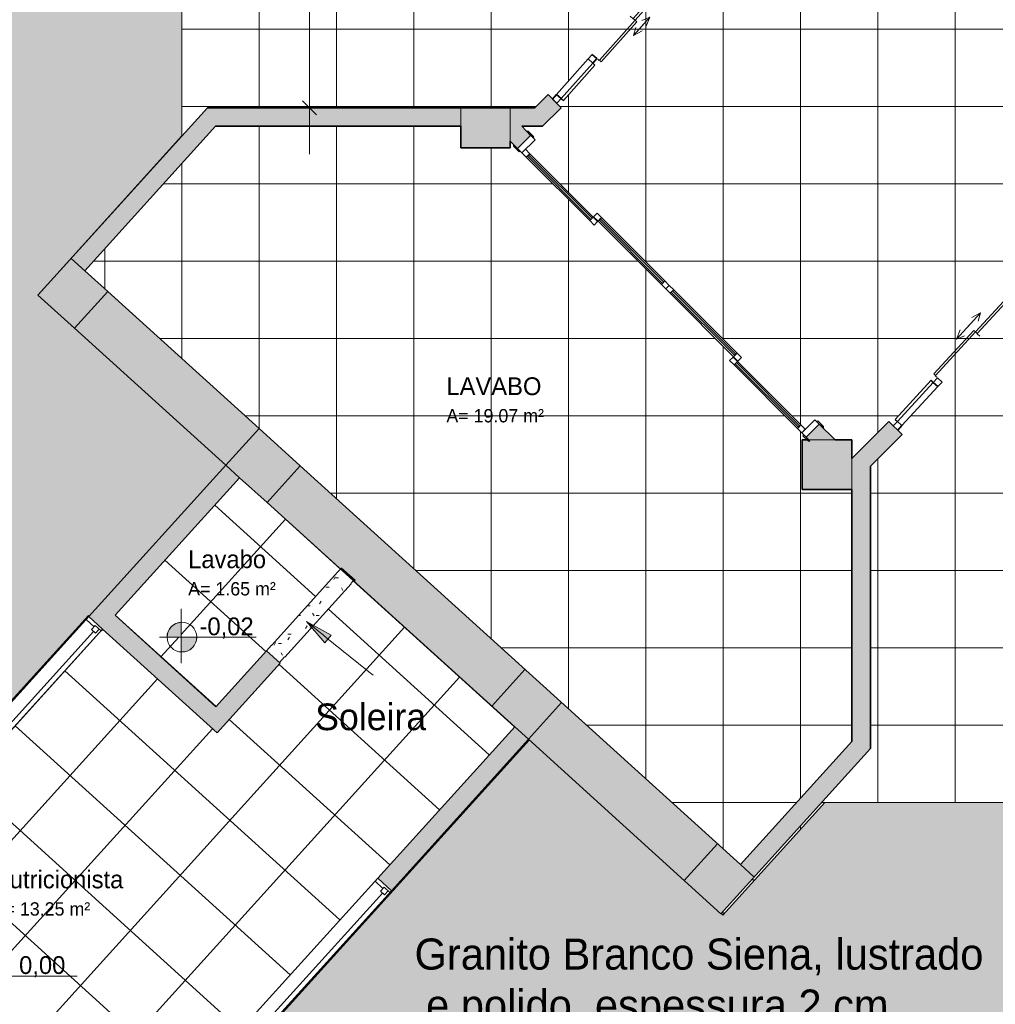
# Model space of a CAD drawing. Header units: metres. Extents: x -29 to 48, y -24 to 81.
# Tile 13 of 26: x -10.59 to -2.7, y -4.06 to 3.9. Entities that reach past the tile are written whole.
import ezdxf

# ---------------------------------------------------------------- set-up
doc = ezdxf.new("R2010")
doc.units = ezdxf.units.M
for name, color, linetype, lineweight in [('A-ANNO-DIMS', 211, 'Continuous', 9), ('A-ANNO-DIMS-75', 211, 'Continuous', 9), ('A-AREA-IDEN', 2, 'Continuous', 9), ('A-DETL', 90, 'Continuous', 18), ('A-DETL-GENF', 92, 'Continuous', 18), ('A-DETL-MBND', 5, 'Continuous', 18), ('A-DETL-THIN', 151, 'Continuous', 18), ('A-DOOR', 31, 'Continuous', 18), ('A-DOOR-FRAM', 31, 'Continuous', 25), ('A-DOOR-GLAZ', 31, 'Continuous', 25), ('A-FLOR', 192, 'Continuous', 18), ('A-FLOR-PATT', 8, 'Continuous', 18), ('A-GLAZ', 151, 'Continuous', 18), ('A-GLAZ-CURT', 52, 'Continuous', 18), ('A-GLAZ-CWMG', 51, 'Continuous', 18), ('A-WALL', 113, 'Continuous', 18), ('A-WALL-PATT', 111, 'Continuous', 35), ('G-ANNO-TEXT', 231, 'Continuous', 9)]:
    doc.layers.add(name, color=color, linetype=linetype, lineweight=lineweight)
doc.styles.add('Century Gothic', font='GOTHIC.TTF', dxfattribs={"height": 0.107783})
doc.styles.add('Century Gothic_1', font='GOTHIC.TTF', dxfattribs={"height": 0.143711})
doc.styles.add('Century Gothic_2', font='GOTHIC.TTF', dxfattribs={"height": 0.215567})
doc.styles.add('Century Gothic_3', font='GOTHIC.TTF', dxfattribs={"height": 0.251495})
doc.styles.add('Century Gothic_4', font='GOTHIC.TTF', dxfattribs={"height": 0.179639})
doc.styles.add('Century Gothic_B', font='txt', dxfattribs={"height": 0.143612})
doc.dimstyles.new('_Cotas_detalhamento_2_5_mm', dxfattribs={"dimscale": 0.3048, "dimtxt": 0.1875, "dimasz": 0.369094, "dimexe": 0.246063, "dimexo": 0.738189, "dimgap": 0.369094, "dimtad": 1, "dimdec": 0, "dimlfac": 100, "dimzin": 0, "dimdsep": 46, "dimtxsty": 'Century Gothic_4', "dimblk1": 'OBLIQUE', "dimblk2": 'OBLIQUE', "dimsah": 1, "dimcen": 0.09, "dimdle": 1.230315, "dimazin": 0, "dimtfac": 1, "dimtdec": 4, "dimtix": 1, "dimtmove": 0, "dimatfit": 3, "dimfxl": 1, "dimtvp": 1, "dimtolj": 1, "dimtzin": 0, "dimarcsym": 2})

# ---------------------------------------------------------------- blocks, each defined once
blk = doc.blocks.new('Porta envidraçada de correr quádrupla com revestimento - _PORTA 3-1562654-PAGINAÇÃO DE PISO _Compreende trechos 2 e 3_')
at = {"layer": 'A-DOOR'}
for p, q in [((-1.687, 0.085), (-1.693, 0.079)), ((-1.623, 0.085), (-1.687, 0.085)), ((-1.623, 0.075), (-1.623, 0.085)), ((1.687, 0.085), (1.623, 0.085)), ((1.623, 0.085), (1.623, 0.075)), ((1.693, 0.079), (1.687, 0.085)), ((-1.693, 0.079), (-1.693, 0.075)), ((-1.693, 0.075), (-1.623, 0.075)), ((1.623, 0.075), (1.693, 0.075)), ((1.693, 0.075), (1.693, 0.079)), ((-1.623, -0.075), (-1.693, -0.075)), ((-1.693, -0.075), (-1.693, -0.079)), ((-1.693, -0.079), (-1.687, -0.085)), ((-1.623, -0.085), (-1.623, -0.075)), ((1.693, -0.075), (1.623, -0.075)), ((1.623, -0.075), (1.623, -0.085)), ((1.687, -0.085), (1.693, -0.079)), ((1.693, -0.079), (1.693, -0.075)), ((-1.687, -0.085), (-1.623, -0.085)), ((1.623, -0.085), (1.687, -0.085))]:
    blk.add_line(p, q, dxfattribs=at)
at = {"layer": 'A-DOOR-FRAM'}
for p, q in [((-1.6, 0.075), (-1.65, 0.075)), ((-1.65, 0.075), (-1.65, -0.075)), ((-1.6, -0.075), (-1.6, 0.075)), ((-0.825, 0.01), (-0.825, -0.03)), ((-0.775, 0.01), (-0.825, 0.01)), ((-0.775, -0.03), (-0.775, 0.01)), ((0, 0.01), (-0.05, 0.01)), ((-0.05, 0.01), (-0.05, -0.03)), ((0, -0.03), (0, 0.01)), ((0.05, 0.01), (0, 0.01)), ((0, 0.01), (0, -0.03)), ((0.05, -0.03), (0.05, 0.01)), ((0.775, 0.01), (0.775, -0.03)), ((0.825, 0.01), (0.775, 0.01)), ((0.825, -0.03), (0.825, 0.01)), ((1.65, 0.075), (1.6, 0.075)), ((1.6, 0.075), (1.6, -0.075)), ((1.65, -0.075), (1.65, 0.075)), ((-1.65, -0.075), (-1.6, -0.075)), ((-1.6, -0.035), (-1.6, -0.075)), ((-1.55, -0.035), (-1.6, -0.035)), ((-1.6, -0.075), (-1.55, -0.075)), ((-1.55, -0.075), (-1.55, -0.035)), ((-0.825, -0.03), (-0.775, -0.03)), ((-0.775, -0.035), (-0.825, -0.035)), ((-0.825, -0.035), (-0.825, -0.075)), ((-0.825, -0.075), (-0.775, -0.075)), ((-0.775, -0.075), (-0.775, -0.035)), ((-0.05, -0.03), (0, -0.03)), ((0, -0.03), (0.05, -0.03)), ((0.775, -0.03), (0.825, -0.03)), ((0.775, -0.035), (0.775, -0.075)), ((0.825, -0.035), (0.775, -0.035)), ((0.775, -0.075), (0.825, -0.075)), ((0.825, -0.075), (0.825, -0.035)), ((1.6, -0.035), (1.55, -0.035)), ((1.55, -0.035), (1.55, -0.075)), ((1.55, -0.075), (1.6, -0.075)), ((1.6, -0.075), (1.6, -0.035)), ((1.6, -0.075), (1.65, -0.075))]:
    blk.add_line(p, q, dxfattribs=at)
at = {"layer": 'A-DOOR-FRAM', "lineweight": 18}
for p, q in [((-0.05, 0.01), (-0.775, 0.01)), ((0.775, 0.01), (0.05, 0.01)), ((-0.825, -0.035), (-1.55, -0.035)), ((-1.55, -0.075), (-0.825, -0.075)), ((-0.775, -0.03), (-0.05, -0.03)), ((0.05, -0.03), (0.775, -0.03)), ((1.55, -0.035), (0.825, -0.035)), ((0.825, -0.075), (1.55, -0.075))]:
    blk.add_line(p, q, dxfattribs=at)
at = {"layer": 'A-DOOR-GLAZ'}
for p, q in [((-0.825, -0.048), (-1.55, -0.048)), ((-1.55, -0.048), (-1.55, -0.062)), ((-1.55, -0.062), (-0.825, -0.062)), ((-0.825, -0.062), (-0.825, -0.048)), ((-0.05, -0.003), (-0.775, -0.003)), ((-0.775, -0.003), (-0.775, -0.017)), ((-0.775, -0.017), (-0.05, -0.017)), ((-0.05, -0.017), (-0.05, -0.003)), ((0.775, -0.003), (0.05, -0.003)), ((0.05, -0.003), (0.05, -0.017)), ((0.05, -0.017), (0.775, -0.017)), ((0.775, -0.017), (0.775, -0.003)), ((1.55, -0.048), (0.825, -0.048)), ((0.825, -0.048), (0.825, -0.062)), ((0.825, -0.062), (1.55, -0.062)), ((1.55, -0.062), (1.55, -0.048))]:
    blk.add_line(p, q, dxfattribs=at)
blk = doc.blocks.new('Painel do sistema - Envidraçado-696450-PAGINAÇÃO DE PISO _Compreende trechos 2 e 3_')
at = {"layer": 'A-GLAZ-CURT', "color": 10, "lineweight": 25}
for p, q in [((0.1924, -0.0245), (-0.1924, -0.0245)), ((-0.1924, -0.0245), (-0.1924, -0.0495)), ((-0.1924, -0.0495), (0.1924, -0.0495)), ((0.1924, -0.0495), (0.1924, -0.0245))]:
    blk.add_line(p, q, dxfattribs=at)
blk = doc.blocks.new('Montante retangular - 50 x 150 mm-696445-PAGINAÇÃO DE PISO _Compreende trechos 2 e 3_')
at = {"layer": 'A-GLAZ-CWMG'}
blk.add_line((-5.9934, 3.5849), (-6.2492, 3.2975), dxfattribs=at)
blk = doc.blocks.new('Montante retangular - 50 x 150 mm-618083-PAGINAÇÃO DE PISO _Compreende trechos 2 e 3_')
at = {"layer": 'A-GLAZ-CWMG', "lineweight": 35}
for p, q in [((0, 0.025), (-0.05, 0.025)), ((-0.05, 0.025), (-0.05, -0.025)), ((0, -0.025), (0, 0.025)), ((-0.05, -0.025), (0, -0.025))]:
    blk.add_line(p, q, dxfattribs=at)
blk = doc.blocks.new('Parede cortina com vidro duplo CORRER - Parede cortina com vidro duplo CORRER 2-701936-PAGINAÇÃO DE PISO _Compreende trechos 2 e 3_')
at = {"layer": 'A-DOOR', "color": 7}
for p, q in [((0, -0.0309), (0, 0)), ((0.4347, 0), (0.4347, -0.0309)), ((-0.4347, -0.0309), (-0.4347, -0.05)), ((-0.4347, -0.0309), (-0.4347, -0.05)), ((0.0016, -0.05), (-0.4316, -0.05)), ((-0.4316, -0.05), (-0.4316, -0.069)), ((-0.4316, -0.069), (0.0016, -0.069)), ((0.4347, -0.0309), (0.0016, -0.0309)), ((0.0016, -0.0309), (0.0016, -0.05)), ((0.0016, -0.05), (0.4347, -0.05)), ((0.0016, -0.069), (0.0016, -0.05)), ((0.4347, -0.0309), (0.4347, -0.0155)), ((0.4347, -0.05), (0.4347, -0.0309)), ((-0.1002, -0.1235), (-0.0368, -0.0939)), ((-0.1002, -0.1235), (-0.025, -0.1509)), ((0.0598, -0.1235), (-0.1002, -0.1235)), ((-0.0598, -0.1235), (0.1002, -0.1235)), ((0.1002, -0.1235), (0.025, -0.1509)), ((0.1002, -0.1235), (0.0368, -0.0939))]:
    blk.add_line(p, q, dxfattribs=at)
blk = doc.blocks.new('Montante retangular - 50 x 150 mm-618076-PAGINAÇÃO DE PISO _Compreende trechos 2 e 3_')
at = {"layer": 'A-GLAZ-CWMG', "lineweight": 35}
for p, q in [((-0.025, 0.025), (0.025, 0.025)), ((-0.025, -0.025), (-0.025, 0.025)), ((0.025, 0.025), (0.025, -0.025)), ((0.025, -0.025), (-0.025, -0.025))]:
    blk.add_line(p, q, dxfattribs=at)
blk = doc.blocks.new('Painel do sistema - Envidraçado-698620-PAGINAÇÃO DE PISO _Compreende trechos 2 e 3_')
at = {"layer": 'A-GLAZ-CURT', "color": 10, "lineweight": 25}
for p, q in [((0.2144, 0.0495), (-0.2144, 0.0495)), ((-0.2144, 0.0495), (-0.2144, 0.0245)), ((-0.2144, 0.0245), (0.2144, 0.0245)), ((0.2144, 0.0245), (0.2144, 0.0495))]:
    blk.add_line(p, q, dxfattribs=at)
blk = doc.blocks.new('Montante retangular - 50 x 150 mm-698616-PAGINAÇÃO DE PISO _Compreende trechos 2 e 3_')
at = {"layer": 'A-GLAZ-CWMG'}
blk.add_line((-3.166, 0.9372), (-3.4563, 0.6217), dxfattribs=at)
blk = doc.blocks.new('Montante retangular - 50 x 150 mm-161497-PAGINAÇÃO DE PISO _Compreende trechos 2 e 3_')
at = {"layer": 'A-GLAZ-CWMG', "lineweight": 35}
for p, q in [((0, 0.025), (-0.05, 0.025)), ((-0.05, 0.025), (-0.05, -0.025)), ((0, -0.025), (0, 0.025)), ((-0.05, -0.025), (0, -0.025))]:
    blk.add_line(p, q, dxfattribs=at)
blk = doc.blocks.new('Parede cortina com vidro duplo CORRER - Parede cortina com vidro duplo CORRER 2-701937-PAGINAÇÃO DE PISO _Compreende trechos 2 e 3_')
at = {"layer": 'A-DOOR', "color": 7}
for p, q in [((-0.1442, 0.1235), (-0.069, 0.1509)), ((-0.1442, 0.1235), (-0.0808, 0.0939)), ((0.0158, 0.1235), (-0.1442, 0.1235)), ((-0.0158, 0.1235), (0.1442, 0.1235)), ((0.1442, 0.1235), (0.069, 0.1509)), ((0.1442, 0.1235), (0.0808, 0.0939)), ((-0.4787, 0.0309), (-0.4787, 0.05)), ((-0.4787, 0.0309), (-0.4787, 0.05)), ((-0.4756, 0.05), (-0.4756, 0.069)), ((-0.4756, 0.069), (0.0016, 0.069)), ((0.0016, 0.05), (-0.4756, 0.05)), ((0, 0.0309), (0, 0)), ((0.0016, 0.069), (0.0016, 0.05)), ((0.0016, 0.0309), (0.0016, 0.05)), ((0.0016, 0.05), (0.4787, 0.05)), ((0.4787, 0.0309), (0.0016, 0.0309)), ((0.4787, 0.05), (0.4787, 0.0309)), ((0.4787, 0.0309), (0.4787, 0.0155)), ((0.4787, 0), (0.4787, 0.0309))]:
    blk.add_line(p, q, dxfattribs=at)
blk = doc.blocks.new('Montante retangular - 50 x 150 mm-161488-PAGINAÇÃO DE PISO _Compreende trechos 2 e 3_')
at = {"layer": 'A-GLAZ-CWMG', "lineweight": 35}
for p, q in [((-0.025, 0.025), (0.025, 0.025)), ((-0.025, -0.025), (-0.025, 0.025)), ((0.025, 0.025), (0.025, -0.025)), ((0.025, -0.025), (-0.025, -0.025))]:
    blk.add_line(p, q, dxfattribs=at)
blk = doc.blocks.new('M_Fixado - 3_10x2_70 _1_10-2053070-PAGINAÇÃO DE PISO _Compreende trechos 2 e 3_')
at = {"layer": 'A-GLAZ', "lineweight": 25}
for p, q in [((-1.55, 0.088), (-1.531, 0.088)), ((-1.531, 0.088), (-1.531, 0.025)), ((1.531, 0.088), (1.531, 0.025)), ((1.5489, 0.088), (1.531, 0.088)), ((-1.531, 0.069), (-1.487, 0.069)), ((-1.531, 0.025), (-1.487, 0.025)), ((-1.518, 0.025), (-1.518, -0.062)), ((-1.487, 0.069), (-1.487, 0.025)), ((-1.487, 0.047), (1.487, 0.047)), ((1.487, 0.069), (1.487, 0.025)), ((1.531, 0.069), (1.487, 0.069)), ((1.487, 0.025), (1.531, 0.025)), ((1.518, 0.025), (1.518, -0.062)), ((-1.55, -0.062), (-1.518, -0.062)), ((1.55, -0.062), (1.518, -0.062))]:
    blk.add_line(p, q, dxfattribs=at)
blk = doc.blocks.new('DIMBLOCK25-PAGINAÇÃO DE PISO _Compreende trechos 2 e 3_')
at = {"layer": 'A-ANNO-DIMS-75'}
for p, q in [((-8.2455, 10.4504), (-8.2455, 2.8155)), ((-9.0523, 10.0754), (-8.1705, 10.0754)), ((-8.2455, 10.0754), (-9.0523, 10.0754)), ((-8.3909, 3.1905), (-8.1705, 3.1905)), ((-8.2455, 3.1905), (-8.3909, 3.1905))]:
    blk.add_line(p, q, dxfattribs=at)
at = {"layer": 'A-ANNO-DIMS-75', "lineweight": 18}
for p, q in [((-8.2455, 10.0754), (-8.3017, 10.1317)), ((-8.2455, 10.0754), (-8.1892, 10.0192)), ((-8.2455, 3.1905), (-8.3017, 3.2467)), ((-8.2455, 3.1905), (-8.1892, 3.1342))]:
    blk.add_line(p, q, dxfattribs=at)
at = {"layer": 'A-ANNO-DIMS-75', "color": 0, "insert": (-8.5882, 6.4231), "char_height": 0.17964, "width": 0.503571, "attachment_point": 1, "rotation": 90, "line_spacing_factor": 0.984117, "style": 'Century Gothic_4'}
blk.add_mtext('688', dxfattribs=at)
blk = doc.blocks.new('_Oblique')
at = {"color": 0, "linetype": 'ByBlock', "lineweight": -2}
blk.add_line((-0.5, -0.5), (0.5, 0.5), dxfattribs=at)

msp = doc.modelspace()

# ---------------------------------------------------------------- hatches: boundary and pattern name
at = {"layer": 'A-DETL-GENF'}
h = msp.add_hatch(color=254, dxfattribs=at)
h.paths.add_polyline_path([(-12.4493, -3.5388), (-12.3989, -3.5387), (-8.9222, 0.301), (-10.4419, 1.6769), (-9.2773, 2.9636), (-9.2773, 10.0754), (-19.2773, 10.0754), (-19.2773, 10.8354), (-20.2773, 10.8354), (-20.2773, 11.8354), (-19.2773, 11.8354), (-19.2773, 16.8354), (-20.2773, 16.8354), (-20.2773, 17.8354), (-19.2773, 17.8354), (-19.2773, 22.8354), (-20.2773, 22.8354), (-20.2773, 23.8354), (-19.2773, 23.8354), (-19.2773, 29.0654), (-28.3773, 29.0654), (-28.3773, 5.8554), (-28.0073, 5.8554), (-28.0073, 5.0754), (-20.2973, 5.0754), (-20.2973, 5.8554), (-19.2273, 5.8554), (-19.2273, 3.2253), (-16.0573, 3.2253), (-16.0573, -3.5388), (-12.4493, -3.5388)], flags=0)
h.paths.add_polyline_path([(-12.9671, -0.8893), (-15.2671, -0.8893), (-15.2671, 9.6057), (-12.9671, 9.6057), (-12.9671, -0.5724)], flags=0)
h.paths.add_polyline_path([(-11.5119, 5.0404), (-11.5873, 5.0404), (-11.5873, 5.5204), (-11.5479, 5.5204), (-11.5479, 5.5247), (-11.0679, 5.5247), (-11.0679, 5.0447), (-11.0773, 5.0447), (-11.0773, 5.0404)], flags=0)
h.paths.add_polyline_path([(-16.4273, 5.6753), (-16.6273, 5.6753), (-16.6273, 5.8253), (-16.4273, 5.8253), (-16.4273, 5.6888)], flags=0)
h.paths.add_polyline_path([(-19.4273, 10.9854), (-19.4273, 11.6854), (-20.1273, 11.6854), (-20.1273, 10.9854), (-19.7133, 10.9854)], flags=0)
h.paths.add_polyline_path([(-20.1273, 16.9854), (-19.4273, 16.9854), (-19.4273, 17.6854), (-20.1273, 17.6854), (-20.1273, 17.1354)], flags=0)
h.paths.add_polyline_path([(-19.4273, 22.9854), (-19.4273, 23.6854), (-20.1273, 23.6854), (-20.1273, 22.9854)], flags=0)
h = msp.add_hatch(dxfattribs=at)
h.set_pattern_fill('FP_29', color=8, style=0, pattern_type=2)
h.set_pattern_definition([(0, (-0.8, 0), (0.305, 0.076), [0.025, -0.203, 0.025, -0.203, -1.219]), (0, (-0.8, 0), (0.305, 0.076), [-0.457, 0.025, -0.432, 0.025, -0.203, -0.533]), (0, (-0.8, 0), (0.305, 0.076), [-1.143, 0.025, -0.127, 0.025, -0.356]), (120, (-0.686, 0.038), (-0.2183179, 0.22613775), [0.025, -0.203, 0.025, -0.203, -1.219]), (120, (-0.686, 0.038), (-0.2183179, 0.22613775), [-0.457, 0.025, -0.432, 0.025, -0.203, -0.533]), (120, (-0.686, 0.038), (-0.2183179, 0.22613775), [-1.143, 0.025, -0.127, 0.025, -0.356]), (240, (-0.648, 0.191), (-0.0866821, -0.30213775), [0.025, -0.203, 0.025, -0.203, -1.219]), (240, (-0.648, 0.191), (-0.0866821, -0.30213775), [-0.457, 0.025, -0.432, 0.025, -0.203, -0.533]), (240, (-0.648, 0.191), (-0.0866821, -0.30213775), [-1.143, 0.025, -0.127, 0.025, -0.356])])
h.paths.add_polyline_path([(-8.4452, -1.2505), (-7.9093, -0.6587), (-8.0168, -0.5614), (-8.5526, -1.1532), (-8.4485, -1.2475)], flags=0)
for points in [[(-9.2826, -1.0879), (-9.2826, -0.968), (-9.3126, -0.9732), (-9.3404, -0.9858), (-9.364, -1.0049), (-9.3822, -1.0294), (-9.3935, -1.0577), (-9.3974, -1.0879), (-9.3822, -1.0879)], [(-9.2826, -1.2078), (-9.255, -1.2058), (-9.2287, -1.1976), (-9.2049, -1.1836), (-9.185, -1.1645), (-9.1699, -1.1413), (-9.1605, -1.1153), (-9.1574, -1.0879), (-9.2826, -1.0879), (-9.2826, -1.1977)]]:
    msp.add_hatch(color=7, dxfattribs=at).paths.add_polyline_path(points, flags=0)
h = msp.add_hatch(color=254, dxfattribs=at)
h.paths.add_polyline_path([(-0.7273, -12.5146), (3.8477, -12.5146), (3.8477, -2.4246), (-4.0783, -2.4246), (-4.9035, -3.3359), (-4.9184, -3.3225), (-4.9191, -3.3233), (-6.4688, -1.9202), (-9.9312, -5.7446), (-9.9312, -9.3446), (-3.1873, -9.3446), (-3.1873, -12.5146), (-2.0023, -12.5146)], flags=0)
h.paths.add_polyline_path([(-0.5773, -9.9146), (-0.7273, -9.9146), (-0.7273, -9.7146), (-0.5773, -9.7146)], flags=0)
h.paths.add_polyline_path([(-3.8101, -8.5444), (-7.2843, -8.5444), (-7.2843, -6.2444), (3.2227, -6.2444), (3.2227, -8.5444), (-3.5493, -8.5444)], flags=0)
h.paths.add_polyline_path([(-5.8343, -7.8811), (-2.9843, -7.8811), (-2.9843, -6.8811), (-5.8343, -6.8811), (-5.8343, -7.5762)], flags=0)
h.paths.add_polyline_path([(-1.2863, -4.8648), (-1.2863, -4.3848), (-0.8063, -4.3848), (-0.8063, -4.8648)], flags=0)
at = {"layer": 'A-FLOR-PATT'}
h = msp.add_hatch(dxfattribs=at)
h.set_pattern_fill('FP_1', color=256, style=0, pattern_type=2)
h.set_pattern_definition([(270, (0.723, 8.2), (0.625, 4e-17), []), (0, (0.723, 8.2), (0, 0.625), [])])
h.paths.add_polyline_path([(4.5727, -12.5146), (22.6927, -12.5146), (22.6927, -4.6645), (22.7127, -4.6645), (22.7127, -2.8294), (22.6927, -2.8294), (22.6927, 1.2654), (-1.3173, 1.2654), (-1.3173, 1.5354), (-1.5471, 1.5354), (-2.126, 2.0679), (-2.484, 1.6787), (-2.5208, 1.7126), (-2.4869, 1.7494), (-2.505, 1.766), (-2.2147, 2.0815), (-2.1963, 2.0653), (-2.1628, 2.1017), (-2.2311, 2.1645), (-2.1295, 2.2749), (-1.4886, 1.6854), (-1.2973, 1.6854), (-1.2973, 5.1854), (-1.6773, 5.1854), (-1.6773, 5.2854), (-4.4773, 5.2854), (-4.4773, 5.1154), (-5.0773, 5.1154), (-5.0773, 4.8502), (-4.8582, 4.6552), (-4.9712, 4.5282), (-5.0358, 4.5857), (-5.0558, 4.5633), (-5.0375, 4.547), (-5.2932, 4.2596), (-5.3119, 4.2755), (-5.3448, 4.2385), (-5.3821, 4.2718), (-5.0732, 4.619), (-5.4973, 4.9964), (-5.4973, 29.0854), (-11.4073, 29.0854), (-11.4073, 29.0654), (-19.2773, 29.0654), (-19.2773, 10.0754), (-9.2773, 10.0754), (-9.2773, 2.9636), (-9.0714, 3.1905), (-6.4229, 3.1905), (-6.3168, 3.2966), (-6.2815, 3.2612), (-5.9602, 3.6223), (-5.9228, 3.589), (-5.9561, 3.5517), (-5.9378, 3.5354), (-6.1935, 3.248), (-6.2122, 3.2638), (-6.2451, 3.2269), (-6.2638, 3.2435), (-6.2107, 3.1905), (-6.3607, 3.0405), (-6.5304, 3.0405), (-6.4881, 2.9982), (-6.4853, 3.001), (-6.4761, 3.0003), (-6.4315, 2.9557), (-6.4386, 2.9487), (-6.4229, 2.9319), (-6.5001, 2.8546), (-5.9167, 2.2712), (-5.945, 2.243), (-6.5447, 2.8426), (-6.5517, 2.8355), (-6.597, 2.8808), (-6.597, 2.8893), (-6.5942, 2.8921), (-6.6229, 2.9208), (-6.6229, 2.8655), (-7.0229, 2.8655), (-7.0229, 3.0405), (-9.0048, 3.0405), (-10.0622, 1.8727), (-9.8769, 1.7049), (-9.8768, 1.705), (-4.7618, -2.9261), (-3.8609, -1.9312), (-3.8609, 0.1054), (-4.2628, 0.1054), (-4.2628, 0.5054), (-4.2217, 0.5054), (-4.2565, 0.5402), (-4.2494, 0.5473), (-4.849, 1.1469), (-4.8207, 1.1752), (-4.2374, 0.5919), (-4.1596, 0.6697), (-4.1433, 0.6534), (-4.1363, 0.6605), (-4.091, 0.6152), (-4.091, 0.6067), (-4.0938, 0.6039), (-3.9954, 0.5054), (-3.8609, 0.5054), (-3.8609, 0.3554), (-3.5615, 0.6548), (-3.5262, 0.6195), (-3.4931, 0.6555), (-3.5111, 0.6721), (-3.2208, 0.9877), (-3.2024, 0.9715), (-3.169, 1.0079), (-3.1322, 0.974), (-3.4901, 0.5849), (-3.5085, 0.6018), (-3.4555, 0.5488), (-3.7109, 0.2933), (-3.7109, -1.989), (-4.9184, -3.3225), (-4.9035, -3.3359), (-4.0783, -2.4246), (3.8477, -2.4246), (3.8477, -12.5146), (4.4227, -12.5146)], flags=0)
h.paths.add_polyline_path([(-8.8373, -9.3646), (-3.1873, -9.3646), (-3.1873, -9.3446), (-9.9312, -9.3446), (-9.9312, -5.7446), (-6.4688, -1.9202), (-6.4761, -1.9141), (-9.9329, -5.7322), (-9.9329, -9.3646), (-8.9873, -9.3646)], flags=0)
h.paths.add_polyline_path([(3.2227, -8.5444), (3.2227, -6.2444), (3.213, -6.2444), (3.213, -8.5444)], flags=0)
h.paths.add_polyline_path([(-16.0773, -3.5388), (-16.0573, -3.5388), (-16.0573, 3.2253), (-16.0773, 3.2253), (-16.0773, -2.4247)], flags=0)
h.paths.add_polyline_path([(-12.3989, -3.5388), (-12.3989, -3.5387), (-12.3989, -3.5388)], flags=0)
h.paths.add_polyline_path([(-6.5871, -1.8133), (-6.587, -1.8132), (-7.8843, -0.6386), (-7.8776, -0.6312), (-7.9888, -0.5305), (-7.9955, -0.538), (-8.5886, -0.001), (-8.5886, -0.001), (-6.5872, -1.8132)], flags=0)
h.paths.add_polyline_path([(-1.1793, -1.5454), (-1.2941, -1.5454), (-1.2902, -1.5152), (-1.2789, -1.4869), (-1.2608, -1.4624), (-1.2371, -1.4433), (-1.2093, -1.4307), (-1.1793, -1.4255), (-1.1793, -1.5152)], flags=0)
h.paths.add_polyline_path([(-1.1793, -1.6653), (-1.1793, -1.5454), (-1.0541, -1.5454), (-1.0573, -1.5728), (-1.0666, -1.5988), (-1.0817, -1.622), (-1.1016, -1.6411), (-1.1254, -1.6551), (-1.1518, -1.6633)], flags=0)
h.paths.add_polyline_path([(-4.7818, 1.1434), (-5.9486, 2.3101), (-5.9203, 2.3384), (-4.7536, 1.1717)], flags=0)
h.paths.add_polyline_path([(-22.1573, 4.9953), (-20.2973, 4.9953), (-20.2973, 5.0754), (-28.0073, 5.0754), (-28.0073, 5.8554), (-28.3773, 5.8554), (-28.3773, 5.8354), (-28.0273, 5.8354), (-28.0273, 4.9953), (-22.3073, 4.9953)], flags=0)
h.paths.add_polyline_path([(-20.2773, 5.8354), (-19.2273, 5.8354), (-19.2273, 5.8554), (-20.2973, 5.8554), (-20.2973, 5.8454), (-20.2773, 5.8454)], flags=0)
h.paths.add_polyline_path([(-23.7673, 29.0654), (-23.7673, 29.0854), (-25.7073, 29.0854), (-25.7073, 29.0654), (-24.348, 29.0654)], flags=0)
h.paths.add_polyline_path([(-28.3773, 29.0654), (-28.3673, 29.0654), (-28.3673, 29.0854), (-28.3773, 29.0854)], flags=0)
h = msp.add_hatch(dxfattribs=at)
h.set_pattern_fill('FP_6', color=256, style=0, pattern_type=2)
h.set_pattern_definition([(227.84, (-9.044, -0.802), (0.44476, -0.40272), []), (317.84, (-9.044, -0.802), (0.40272, 0.44476), [])])
h.paths.add_polyline_path([(-9.0023, -1.6498), (-7.9956, -0.5379), (-8.811, 0.2003), (-9.8172, -0.912), (-9.0023, -1.6498)], flags=0)
h.paths.add_polyline_path([(-9.2826, -1.0879), (-9.3974, -1.0879), (-9.3935, -1.0577), (-9.3822, -1.0294), (-9.364, -1.0049), (-9.3404, -0.9858), (-9.3126, -0.9732), (-9.2826, -0.968), (-9.2826, -1.0577)], flags=0)
h.paths.add_polyline_path([(-9.2826, -1.2078), (-9.2826, -1.0879), (-9.1574, -1.0879), (-9.1605, -1.1153), (-9.1699, -1.1413), (-9.185, -1.1645), (-9.2049, -1.1836), (-9.229, -1.1977), (-9.255, -1.2058)], flags=0)
h = msp.add_hatch(dxfattribs=at)
h.set_pattern_fill('FP_3', color=256, style=0, pattern_type=2)
h.set_pattern_definition([(47.84, (-10.266, -0.513), (-0.444764, 0.40272), []), (137.84, (-10.266, -0.513), (-0.40272, -0.444764), [])])
h.paths.add_polyline_path([(-10.0135, -5.5975), (-6.5874, -1.8132), (-7.8915, -0.6323), (-7.9126, -0.6557), (-7.9093, -0.6587), (-8.4452, -1.2505), (-8.4485, -1.2475), (-8.4888, -1.292), (-8.4817, -1.2984), (-8.9918, -1.8617), (-9.9184, -1.0228), (-12.2374, -3.5838), (-10.034, -5.579)], flags=0)
h.paths.add_polyline_path([(-10.7178, -3.9472), (-10.7178, -3.8273), (-10.8338, -3.8273), (-10.8299, -3.7969), (-10.8184, -3.7685), (-10.8001, -3.7439), (-10.7761, -3.7247), (-10.7481, -3.7122), (-10.7178, -3.7073), (-10.7178, -3.8272), (-10.5974, -3.8272), (-10.6005, -3.854), (-10.6094, -3.8794), (-10.6238, -3.9021), (-10.6428, -3.9211), (-10.6656, -3.9354), (-10.6911, -3.9442)], flags=0)
at = {"layer": 'A-WALL-PATT', "lineweight": 18}
for points in [[(-6.4229, 3.1905), (-6.2107, 3.1905), (-6.3168, 3.2966), (-6.3607, 3.2526)], [(-10.0622, 1.8727), (-8.869, 3.1905), (-9.0714, 3.1905), (-10.1734, 1.9734), (-10.1453, 1.948)], [(-7.233, 3.0405), (-7.0229, 3.0405), (-7.0229, 3.1905), (-8.869, 3.1905), (-9.0048, 3.0405)], [(-7.0229, 2.8655), (-6.6229, 2.8655), (-6.6229, 3.1905), (-7.0229, 3.1905), (-7.0229, 2.9295)], [(-6.6229, 3.0405), (-6.3607, 3.0405), (-6.2107, 3.1905), (-6.6229, 3.1905), (-6.6229, 3.1329)], [(-10.1453, 1.4084), (-9.8769, 1.705), (-10.1734, 1.9734), (-10.4419, 1.6769), (-10.1734, 1.4338)], [(-8.9222, 0.301), (-8.6537, 0.5975), (-9.8768, 1.705), (-10.1453, 1.4085)], [(-3.7109, 0.2933), (-3.4555, 0.5488), (-3.5615, 0.6548), (-3.7109, 0.5054)], [(-8.5886, -0.001), (-8.3201, 0.2955), (-8.6537, 0.5975), (-8.9221, 0.3009), (-8.811, 0.2003)], [(-3.8609, 0.1054), (-3.8609, 0.5054), (-4.2628, 0.5054), (-4.2628, 0.1054), (-3.9954, 0.1054)], [(-3.8609, -1.9312), (-3.7109, -1.7655), (-3.7109, 0.5054), (-3.8609, 0.3554), (-3.8609, -0.5724)], [(-6.7724, -1.6454), (-6.5039, -1.3488), (-8.3201, 0.2955), (-8.5886, -0.001), (-7.9955, -0.538), (-7.9888, -0.5305), (-7.8776, -0.6312), (-7.8843, -0.6386), (-7.0999, -1.3488)], [(-8.9918, -1.8617), (-8.8911, -1.7505), (-9.8182, -0.912), (-9.9184, -1.0227), (-8.9969, -1.8571)], [(-8.8911, -1.7505), (-8.4817, -1.2984), (-8.5929, -1.1977), (-9.0023, -1.6499), (-8.8982, -1.7441)], [(-6.4758, -1.9138), (-6.2074, -1.6173), (-6.5039, -1.3488), (-6.7724, -1.6454), (-6.476, -1.9137)], [(-5.2156, -3.0548), (-4.9471, -2.7583), (-6.2074, -1.6173), (-6.4758, -1.9138)], [(-4.6506, -3.0268), (-3.7109, -1.989), (-3.7109, -1.7655), (-4.7618, -2.9261)], [(-4.9191, -3.3233), (-4.6506, -3.0268), (-4.9471, -2.7583), (-5.2156, -3.0548), (-4.9471, -3.2979)]]:
    msp.add_hatch(color=7, dxfattribs=at).paths.add_polyline_path(points, flags=0)
h = msp.add_hatch(color=7, dxfattribs=at)
h.paths.add_polyline_path([(-3.9954, 0.5054), (-4.1242, 0.6343), (-4.2303, 0.5282), (-4.2075, 0.5054)], flags=0)
h.paths.add_polyline_path([(-6.5638, 2.8617), (-6.4577, 2.9677), (-6.5304, 3.0405), (-6.6229, 3.0405), (-6.6229, 2.9208), (-6.5676, 2.8655)], flags=0)
h = msp.add_hatch(color=7, dxfattribs=at)
h.paths.add_polyline_path([(-12.2374, -3.5838), (-11.9992, -3.3207), (-12.1104, -3.2201), (-12.3485, -3.4832), (-12.2872, -3.5388)], flags=0)
h.paths.add_polyline_path([(-9.9184, -1.0228), (-8.811, 0.2003), (-8.9222, 0.3009), (-10.0296, -0.9222), (-9.9185, -1.0227)], flags=0)
h = msp.add_hatch(color=7, dxfattribs=at)
h.paths.add_polyline_path([(-9.9022, -5.6983), (-9.6641, -5.4349), (-9.7751, -5.3345), (-10.0134, -5.5976), (-9.9023, -5.6982)], flags=0)
h.paths.add_polyline_path([(-7.5833, -3.1371), (-6.4761, -1.9136), (-6.5872, -1.8133), (-7.6945, -3.0364), (-7.5835, -3.1369)], flags=0)
at = {"layer": 'G-ANNO-TEXT'}
msp.add_hatch(color=50, dxfattribs=at).paths.add_polyline_path([(-8.2693, -0.9605), (-8.1206, -1.1339), (-8.0702, -1.0725)], flags=0)

# ---------------------------------------------------------------- linework, layer by layer
at = {"layer": 'A-DETL'}
for p, q in [((-9.2773, 2.9636), (-9.2773, 10.0754)), ((-10.4404, 1.679), (-9.2773, 2.9636)), ((-8.5537, -1.1545), (-8.0168, -0.5614)), ((-8.4452, -1.2505), (-7.9082, -0.6575)), ((-12.1104, -3.2201), (-10.0296, -0.9221)), ((-9.0023, -1.6499), (-9.4471, -1.2472)), ((-6.4688, -1.9202), (-9.9312, -5.7446)), ((-4.0783, -2.4246), (-4.9035, -3.3359)), ((3.8477, -2.4246), (-4.0783, -2.4246)), ((-4.9035, -3.3359), (-4.9184, -3.3225))]:
    msp.add_line(p, q, dxfattribs=at)
at = {"layer": 'A-DETL-MBND'}
for p, q in [((-9.2826, -0.8581), (-9.2826, -1.2981)), ((-9.4575, -1.0879), (-8.6775, -1.0879)), ((-10.9027, -3.8273), (-10.1227, -3.8273))]:
    msp.add_line(p, q, dxfattribs=at)
msp.add_circle((-9.2774, -1.0879), 0.12, dxfattribs=at)
at = {"layer": 'A-DETL-THIN'}
for p, q in [((-9.2826, -1.0879), (-9.2826, -0.968)), ((-9.3974, -1.0879), (-9.2826, -1.0879)), ((-9.1574, -1.0879), (-9.2826, -1.0879)), ((-9.2826, -1.0879), (-9.2826, -1.2078))]:
    msp.add_line(p, q, dxfattribs=at)
for start, end in [(92.49392, 180), (267.50608, 360)]:
    msp.add_arc((-9.2774, -1.0879), 0.12, start, end, dxfattribs=at)
at = {"layer": 'A-FLOR'}
for p, q in [((-8.5886, -0.001), (-6.5871, -1.8133)), ((-8.0169, -0.5614), (-7.9956, -0.5379)), ((-7.8915, -0.6323), (-7.9126, -0.6557)), ((-6.5872, -1.8133), (-7.8915, -0.6323)), ((-10.0334, -0.912), (-12.3557, -3.4768)), ((-10.0263, -0.9184), (-10.0334, -0.912)), ((-9.8177, -0.9115), (-9.0023, -1.6498)), ((-8.5929, -1.1977), (-8.5527, -1.1532)), ((-8.4485, -1.2475), (-8.4888, -1.292))]:
    msp.add_line(p, q, dxfattribs=at)
at = {"layer": 'A-WALL', "lineweight": 35}
for p, q in [((-6.3168, 3.2966), (-6.4229, 3.1905)), ((-6.2107, 3.1905), (-6.3168, 3.2966)), ((-9.0714, 3.1905), (-10.4419, 1.6769)), ((-6.4229, 3.1905), (-9.0714, 3.1905)), ((-6.3607, 3.0405), (-6.2107, 3.1905)), ((-10.0622, 1.8727), (-9.0048, 3.0405)), ((-9.0048, 3.0405), (-7.0229, 3.0405)), ((-7.0229, 3.0405), (-7.0229, 2.8655)), ((-6.5304, 3.0405), (-6.3607, 3.0405)), ((-6.4577, 2.9677), (-6.5304, 3.0405)), ((-6.5638, 2.8617), (-6.4577, 2.9677)), ((-7.0229, 2.8655), (-6.6229, 2.8655)), ((-6.6229, 2.8655), (-6.6229, 2.9208)), ((-6.6229, 2.9208), (-6.5638, 2.8617)), ((-9.8769, 1.7049), (-10.0622, 1.8727)), ((-10.4419, 1.6769), (-10.1453, 1.4084)), ((-8.6537, 0.5975), (-9.8768, 1.705)), ((-10.1453, 1.4085), (-8.9222, 0.301)), ((-3.5615, 0.6548), (-3.8609, 0.3554)), ((-3.4555, 0.5488), (-3.5615, 0.6548)), ((-8.3201, 0.2955), (-8.6537, 0.5975)), ((-4.1242, 0.6343), (-4.2303, 0.5282)), ((-3.9954, 0.5054), (-4.1242, 0.6343)), ((-4.2075, 0.5054), (-4.2628, 0.5054)), ((-4.2628, 0.5054), (-4.2628, 0.1054)), ((-4.2303, 0.5282), (-4.2075, 0.5054)), ((-3.8609, 0.5054), (-3.9954, 0.5054)), ((-3.8609, 0.3554), (-3.8609, 0.5054)), ((-3.7109, 0.2933), (-3.4555, 0.5488)), ((-8.9222, 0.301), (-10.0296, -0.9221)), ((-4.7618, -2.9261), (-8.3201, 0.2955)), ((-3.7109, -1.989), (-3.7109, 0.2933)), ((-9.8177, -0.9115), (-8.811, 0.2003)), ((-8.811, 0.2003), (-8.5886, -0.001)), ((-4.2628, 0.1054), (-3.8609, 0.1054)), ((-3.8609, 0.1054), (-3.8609, -1.9312)), ((-8.5886, -0.001), (-7.9955, -0.538)), ((-7.9955, -0.538), (-7.9888, -0.5305)), ((-7.9888, -0.5305), (-7.8776, -0.6312)), ((-7.8776, -0.6312), (-7.8843, -0.6386)), ((-7.8843, -0.6386), (-6.587, -1.8132)), ((-10.0296, -0.9221), (-9.9184, -1.0228)), ((-9.0023, -1.6499), (-9.8177, -0.9115)), ((-9.9184, -1.0227), (-8.9918, -1.8617)), ((-8.5929, -1.1977), (-9.0023, -1.6499)), ((-8.4817, -1.2984), (-8.5929, -1.1977)), ((-8.9918, -1.8617), (-8.4817, -1.2984)), ((-6.587, -1.8132), (-7.6945, -3.0364)), ((-7.5833, -3.1371), (-6.4758, -1.9138)), ((-6.4758, -1.9138), (-4.9191, -3.3233)), ((-4.9191, -3.3233), (-3.7109, -1.989)), ((-3.8609, -1.9312), (-4.7618, -2.9261)), ((-7.6945, -3.0364), (-7.5833, -3.1371))]:
    msp.add_line(p, q, dxfattribs=at)
at = {"layer": 'A-WALL'}
for p, q in [((-7.0229, 3.0405), (-7.0229, 3.1905)), ((-6.6229, 3.1905), (-6.6229, 2.9208)), ((-10.1734, 1.9734), (-10.0622, 1.8727)), ((-9.8768, 1.705), (-10.1453, 1.4085)), ((-10.1453, 1.4084), (-9.8769, 1.7049)), ((-8.6537, 0.5975), (-8.9222, 0.301)), ((-3.9954, 0.5054), (-4.2075, 0.5054)), ((-3.8609, 0.1054), (-3.8609, 0.3554)), ((-8.811, 0.2003), (-8.9222, 0.301)), ((-8.3201, 0.2955), (-8.5886, -0.001)), ((-8.5886, -0.001), (-8.3201, 0.2955)), ((-6.7724, -1.6454), (-6.5039, -1.3488)), ((-6.2074, -1.6173), (-6.4758, -1.9138)), ((-6.4758, -1.9138), (-6.587, -1.8132)), ((-5.2156, -3.0548), (-4.9471, -2.7583)), ((-4.7618, -2.9261), (-4.6506, -3.0268))]:
    msp.add_line(p, q, dxfattribs=at)
at = {"layer": 'A-WALL', "color": 7}
for p, q in [((-12.1104, -3.2201), (-10.0296, -0.9221)), ((-9.9184, -1.0228), (-11.9992, -3.3207)), ((-9.7751, -5.3345), (-7.6945, -3.0364)), ((-7.5833, -3.1371), (-9.6639, -5.4351))]:
    msp.add_line(p, q, dxfattribs=at)
at = {"layer": 'G-ANNO-TEXT', "color": 50}
for p, q in [((-8.2693, -0.9605), (-8.1206, -1.1339)), ((-8.0702, -1.0725), (-8.2693, -0.9605)), ((-8.1206, -1.1339), (-8.0702, -1.0725))]:
    msp.add_line(p, q, dxfattribs=at)
for centre, radius, start, end in [((-20.7207, 12.2976), 12.8774, 317.53294, 332.55997), ((8.6301, 19.4487), 26.4976, 230.37417, 231.86993)]:
    msp.add_arc(centre, radius, start, end, dxfattribs=at)

# ---------------------------------------------------------------- block references
at = {"layer": 'A-DOOR', "color": 7}
for name, p, rotation in [('Parede cortina com vidro duplo CORRER - Parede cortina com vidro duplo CORRER 2-701936-PAGINAÇÃO DE PISO _Compreende trechos 2 e 3_', (-5.6525, 3.9304), 48.33292821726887), ('Porta envidraçada de correr quádrupla com revestimento - _PORTA 3-1562654-PAGINAÇÃO DE PISO _Compreende trechos 2 e 3_', (-5.344, 1.748), 315), ('Parede cortina com vidro duplo CORRER - Parede cortina com vidro duplo CORRER 2-701937-PAGINAÇÃO DE PISO _Compreende trechos 2 e 3_', (-2.8265, 1.3433), 47.39208238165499)]:
    msp.add_blockref(name, p, dxfattribs=dict(at, rotation=rotation))
at = {"layer": 'A-GLAZ'}
for p, rotation in [((-11.024, -2.1127), 227.8402678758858), ((-8.6889, -4.227), 227.8432147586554)]:
    msp.add_blockref('M_Fixado - 3_10x2_70 _1_10-2053070-PAGINAÇÃO DE PISO _Compreende trechos 2 e 3_', p, dxfattribs=dict(at, rotation=rotation))
at = {"layer": 'A-GLAZ-CURT', "color": 7}
for name, p, rotation in [('Painel do sistema - Envidraçado-696450-PAGINAÇÃO DE PISO _Compreende trechos 2 e 3_', (-6.1026, 3.4246), 48.33292821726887), ('Painel do sistema - Envidraçado-698620-PAGINAÇÃO DE PISO _Compreende trechos 2 e 3_', (-3.3295, 0.7964), 47.39208238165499)]:
    msp.add_blockref(name, p, dxfattribs=dict(at, rotation=rotation))
at = {"layer": 'A-GLAZ-CWMG'}
for name in ['Montante retangular - 50 x 150 mm-696445-PAGINAÇÃO DE PISO _Compreende trechos 2 e 3_', 'Montante retangular - 50 x 150 mm-698616-PAGINAÇÃO DE PISO _Compreende trechos 2 e 3_']:
    msp.add_blockref(name, (0, 0), dxfattribs=at)
at = {"layer": 'A-GLAZ-CWMG', "extrusion": (0, 0, -1)}
for name, p, rotation in [('Montante retangular - 50 x 150 mm-618076-PAGINAÇÃO DE PISO _Compreende trechos 2 e 3_', (5.9581, 3.587), 131.6670717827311), ('Montante retangular - 50 x 150 mm-161488-PAGINAÇÃO DE PISO _Compreende trechos 2 e 3_', (3.1675, 0.9726), 132.607917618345)]:
    msp.add_blockref(name, p, dxfattribs=dict(at, rotation=rotation))
at = {"layer": 'A-GLAZ-CWMG'}
for name, p, rotation in [('Montante retangular - 50 x 150 mm-618083-PAGINAÇÃO DE PISO _Compreende trechos 2 e 3_', (-6.2638, 3.2435), 228.3329282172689), ('Montante retangular - 50 x 150 mm-161497-PAGINAÇÃO DE PISO _Compreende trechos 2 e 3_', (-3.5085, 0.6018), 227.392082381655)]:
    msp.add_blockref(name, p, dxfattribs=dict(at, rotation=rotation))

# ---------------------------------------------------------------- texts
at = {"layer": 'A-AREA-IDEN', "attachment_point": 1}
for s, insert, char_height, width, line_spacing_factor, style in [('LAVABO', (-7.1391, 1.0119), 0.14361, 0.9666, 0.984796, 'Century Gothic_B'), ('A= 19.07 m²', (-7.1391, 0.7554), 0.107783, 1.00305, 0.984117, 'Century Gothic'), ('Lavabo', (-9.2269, -0.3869), 0.14361, 0.8676, 0.984796, 'Century Gothic_B'), ('A= 1.65 m²', (-9.2269, -0.6433), 0.10778, 0.9045, 0.984117, 'Century Gothic'), ('Nutricionista', (-10.8074, -2.9743), 0.143612, 1.4292, 0.984796, 'Century Gothic_B'), ('A= 13.25 m²', (-10.8074, -3.2307), 0.107783, 1.00305, 0.984117, 'Century Gothic')]:
    msp.add_mtext(s, dxfattribs=dict(at, insert=insert, char_height=char_height, width=width, line_spacing_factor=line_spacing_factor, style=style))
at = {"layer": 'G-ANNO-TEXT', "color": 7, "attachment_point": 1, "line_spacing_factor": 0.984117}
for s, insert, char_height, width, style in [('-0,02', (-9.135, -0.929), 0.14371, 0.5328, 'Century Gothic_1'), ('Soleira', (-8.2, -1.6243), 0.21557, 1.1259, 'Century Gothic_2'), ('Granito Branco Siena, lustrado\\P e polido, espessura 2 cm', (-7.3963, -3.5237), 0.251495, 6.063452, 'Century Gothic_3'), ('0,00', (-10.5935, -3.6666), 0.14371, 0.4554, 'Century Gothic_1')]:
    msp.add_mtext(s, dxfattribs=dict(at, insert=insert, char_height=char_height, width=width, style=style))

# ---------------------------------------------------------------- dimensions: what is measured, and where the dimension line sits
at = {"layer": 'A-ANNO-DIMS'}
dim = msp.add_linear_dim(base=(-8.2455, 3.1905), p1=(-9.2773, 10.0754), p2=(-8.1659, 3.1905), angle=90, dimstyle='_Cotas_detalhamento_2_5_mm', override={"dimpost": '<>', "dimfxl": 6.974043}, dxfattribs=at)
dim.commit()
dim.dimension.update_dxf_attribs({"geometry": 'DIMBLOCK25-PAGINAÇÃO DE PISO _Compreende trechos 2 e 3_', "text_midpoint": (-8.4523, 6.6329)})

doc.saveas('drawing.dxf')
